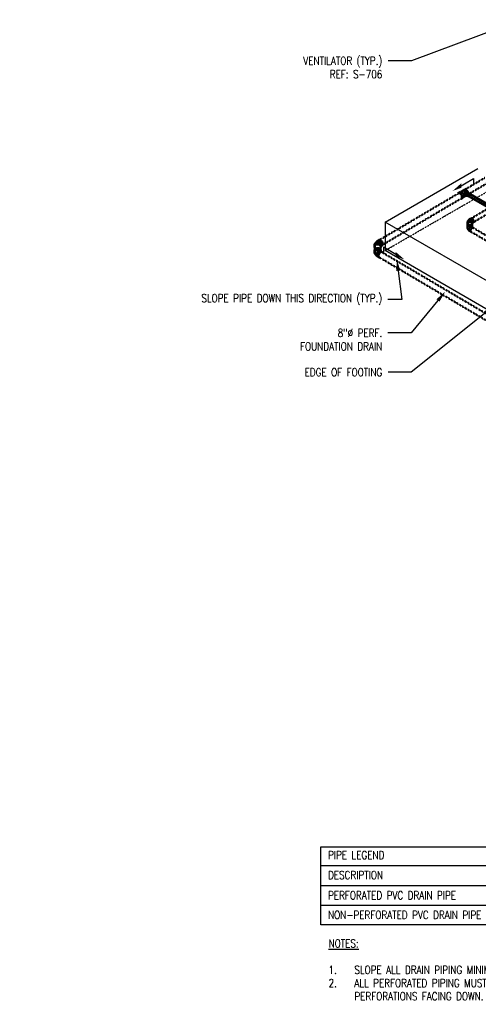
# Model space of a CAD drawing. Header units: inches. Extents: x -17970 to 20481, y 167 to 1796.
# Tile 1 of 35: x -162 to 521, y 167 to 1631. Entities that reach past the tile are written whole.
import ezdxf
from ezdxf import colors
from ezdxf.entities.mleader import LeaderData, LeaderLine
from ezdxf.math import Vec2, Vec3

# ---------------------------------------------------------------- set-up
doc = ezdxf.new("R2010")
doc.units = ezdxf.units.IN
doc.header["$LTSCALE"] = 0.4
doc.header["$MEASUREMENT"] = 0
for name, pattern in [('Dash - 1_16_', [0.1875, 0.125, -0.0625]), ('Dot 1_32_', [0.03125, 0, -0.03125]), ('HIDDEN2', [0.1875, 0.125, -0.0625])]:
    doc.linetypes.add(name, pattern=pattern)
for name, color, linetype in [('G-ANNO-TTLB', 7, 'Continuous'), ('P-PIPE', 3, 'Continuous'), ('S-ANNO-DIMS', 1, 'Continuous'), ('S-ANNO-TEXT', 2, 'Continuous')]:
    doc.layers.add(name, color=color, linetype=linetype)
doc.layers.add('M-ANNO-NOTE', color=2, linetype='Continuous', lineweight=25)
doc.layers.add('M-SECT-PATT', color=9, linetype='Continuous', lineweight=18, true_color=0x808080)
doc.styles.add('Annotative', font='romans.shx', dxfattribs={"width": 0.8, "height": 0.125})

# ---------------------------------------------------------------- blocks, each defined once
blk = doc.blocks.new('Bend - PVC - Sch 40 - DWV_USACE - Standard-1118569-DRAINAGE ISOMETRIC')
at = {"layer": 'P-PIPE', "color": 90, "lineweight": 50}
for p, q in [((2636, -279.4), (2633.2, -277.7)), ((2628.5, -285.7), (2630.5, -286.9)), ((2630.5, -285.4), (2630.5, -287.8)), ((2639.8, -287.8), (2639.8, -285.4))]:
    blk.add_line(p, q, dxfattribs=at)
for points in [[(2627.5, -283.6, 0), (2627.7, -282.6, 0), (2628, -281.5, 0), (2628.5, -280.4, 0), (2629.2, -279.4, 0), (2630, -278.6, 0), (2630.9, -277.9, 0), (2631.7, -277.6, 0), (2632.5, -277.5, 0), (2633.2, -277.7, 0)], [(2628.5, -285.7, 0), (2628, -285.3, 0), (2627.6, -284.5, 0), (2627.5, -283.6, 0)], [(2636.7, -280.2, 0), (2636.5, -279.8, 0), (2636, -279.4, 0), (2635.3, -279.1, 0), (2634.5, -279.2, 0), (2633.7, -279.6, 0), (2632.8, -280.2, 0), (2632, -281.1, 0), (2631.3, -282.1, 0), (2630.8, -283.1, 0), (2630.5, -284.3, 0), (2630.4, -285.3, 0)], [(2630.4, -285.3, 0), (2630.5, -286.1, 0)], [(2630.5, -285.4, 0), (2630.6, -284.5, 0), (2631.1, -283.5, 0), (2631.8, -282.8, 0), (2632.8, -282.2, 0), (2633.9, -281.8, 0), (2635.1, -281.7, 0), (2636.3, -281.8, 0), (2637.5, -282.2, 0), (2638.4, -282.8, 0), (2639.2, -283.6, 0), (2639.6, -284.5, 0), (2639.8, -285.5, 0)], [(2639.8, -287.8, 0), (2639.6, -286.8, 0), (2639.2, -285.9, 0), (2638.4, -285.1, 0), (2637.5, -284.5, 0), (2636.3, -284.1, 0), (2635.1, -284, 0), (2633.9, -284.1, 0), (2632.8, -284.5, 0), (2631.8, -285.1, 0), (2631.1, -285.9, 0), (2630.6, -286.8, 0), (2630.5, -287.8, 0)], [(2630.5, -287.8, 0), (2630.6, -288.7, 0), (2630.8, -289.2, 0)], [(2630.7, -284.3, 0), (2630.8, -283.9, 0), (2631, -283.3, 0), (2631.3, -282.6, 0), (2631.6, -282, 0), (2632, -281.4, 0), (2632.5, -280.9, 0), (2632.9, -280.4, 0), (2633.4, -280, 0), (2633.9, -279.7, 0), (2634.4, -279.6, 0), (2634.9, -279.5, 0), (2635.3, -279.5, 0), (2635.7, -279.6, 0), (2635.7, -279.6, 0)], [(2639.1, -283.5, 0), (2639.1, -283.5, 0), (2639, -283.1, 0), (2638.8, -282.7, 0), (2638.6, -282.4, 0), (2638.4, -282.1, 0), (2638.2, -281.8, 0), (2638, -281.5, 0), (2637.8, -281.2, 0), (2637.6, -281, 0), (2637.3, -280.7, 0), (2637.1, -280.5, 0), (2636.8, -280.3, 0), (2636.5, -280.1, 0), (2636.3, -279.9, 0), (2636, -279.8, 0), (2635.7, -279.6, 0)], [(2639.4, -289.1, 0), (2639.6, -288.8, 0), (2639.8, -287.8, 0)]]:
    blk.add_polyline3d(points, dxfattribs=at)
blk = doc.blocks.new('Bend - PVC - Sch 40 - DWV_USACE - Standard-V25-DRAINAGE ISOMETRIC')
at = {"layer": 'P-PIPE', "color": 90, "lineweight": 50}
for p, q in [((2631.3, -294), (2628.5, -295.7)), ((2630.5, -293.6), (2630.5, -294.5)), ((2633.2, -303.7), (2636, -302)), ((2639.8, -296), (2639.8, -293.6))]:
    blk.add_line(p, q, dxfattribs=at)
for points in [[(2630.5, -293.6, 0), (2630.6, -292.7, 0), (2631.1, -291.7, 0), (2631.8, -291, 0), (2632.8, -290.4, 0), (2633.9, -290, 0), (2635.1, -289.8, 0), (2636.3, -290, 0), (2637.4, -290.3, 0), (2638.4, -290.9, 0), (2639.1, -291.7, 0), (2639.6, -292.6, 0), (2639.8, -293.6, 0)], [(2639.8, -295.9, 0), (2639.6, -295, 0), (2639.1, -294.1, 0), (2638.4, -293.3, 0), (2637.4, -292.7, 0), (2636.3, -292.3, 0), (2635.1, -292.2, 0), (2633.9, -292.3, 0), (2632.8, -292.7, 0), (2631.8, -293.3, 0), (2631.1, -294.1, 0), (2631, -294.2, 0)], [(2639.4, -295.9, 0), (2639.4, -295.4, 0), (2639.2, -294.8, 0), (2638.9, -294.3, 0), (2638.5, -293.8, 0), (2638, -293.4, 0), (2637.5, -293, 0), (2636.8, -292.8, 0), (2636.2, -292.6, 0), (2635.5, -292.5, 0), (2634.7, -292.5, 0), (2634, -292.6, 0), (2633.4, -292.8, 0), (2632.7, -293, 0), (2632.2, -293.4, 0), (2631.7, -293.8, 0), (2631.6, -293.9, 0)], [(2634.1, -301.6, 0), (2634, -300.6, 0), (2633.7, -299.5, 0), (2633.1, -298.4, 0), (2632.5, -297.4, 0), (2631.7, -296.5, 0), (2630.8, -295.9, 0), (2630, -295.6, 0), (2629.2, -295.5, 0), (2628.5, -295.7, 0), (2628, -296.2, 0), (2627.8, -296.5, 0)], [(2631.3, -294, 0), (2631.3, -294, 0), (2632, -293.8, 0), (2632.8, -293.9, 0), (2633.6, -294.3, 0), (2634.5, -294.9, 0), (2635.3, -295.7, 0), (2636, -296.7, 0), (2636.5, -297.8, 0), (2636.8, -298.9, 0), (2637, -299.9, 0)], [(2632.2, -303.9, 0), (2632.5, -303.9, 0), (2633.2, -303.7, 0), (2633.7, -303.2, 0), (2634, -302.5, 0), (2634.1, -301.6, 0)], [(2637, -299.9, 0), (2636.8, -300.9, 0), (2636.5, -301.6, 0), (2636, -302, 0)], [(2639.4, -296, 0), (2639.4, -296.4, 0), (2639.4, -296.8, 0), (2639.3, -297.2, 0), (2639.2, -297.6, 0), (2639.1, -298, 0), (2639, -298.3, 0), (2638.8, -298.7, 0), (2638.6, -299, 0), (2638.4, -299.3, 0), (2638.2, -299.6, 0), (2638, -299.9, 0), (2637.8, -300.2, 0), (2637.6, -300.4, 0), (2637.3, -300.7, 0), (2637.1, -300.9, 0), (2636.8, -301.1, 0), (2636.7, -301.2, 0)], [(2639.1, -297.9, 0), (2639.2, -297.8, 0), (2639.6, -296.9, 0), (2639.8, -295.9, 0)]]:
    blk.add_polyline3d(points, dxfattribs=at)
blk = doc.blocks.new('Tee Reducing Sanitary - PVC - Sch 40 - DWV - Standard-V9-DRAINAGE ISOMETRIC')
at = {"layer": 'P-PIPE', "color": 90, "lineweight": 50}
for p, q in [((2260.3, -64.3), (2259.2, -64.5)), ((2259.8, -68.4), (2260.4, -68.7)), ((2259.9, -68.4), (2260.8, -68.2)), ((2260.7, -68.6), (2263.4, -70.2)), ((2265.5, -61), (2262.5, -59.2)), ((2263.9, -70.8), (2266.7, -72.5)), ((2267.9, -62.7), (2265.2, -61.1)), ((2271.6, -64.6), (2268.8, -63))]:
    blk.add_line(p, q, dxfattribs=at)
for points in [[(2257.1, -63.7, 0), (2257.5, -62.6, 0), (2258.1, -61.5, 0), (2258.8, -60.6, 0), (2259.6, -59.8, 0), (2260.5, -59.3, 0), (2261.3, -59, 0), (2262, -59, 0), (2262.5, -59.2, 0)], [(2260.9, -67.3, 0), (2261, -66.8, 0), (2261, -66.3, 0), (2260.9, -65.8, 0), (2260.7, -65.3, 0), (2260.4, -64.9, 0), (2260, -64.7, 0), (2259.7, -64.5, 0), (2259.3, -64.5, 0), (2258.9, -64.6, 0), (2258.6, -64.8, 0), (2258.6, -64.8, 0)], [(2259.1, -68.2, 0), (2259.4, -68.4, 0), (2259.8, -68.4, 0), (2260.2, -68.3, 0), (2260.5, -68, 0), (2260.8, -67.7, 0), (2260.9, -67.3, 0)], [(2260.1, -68.4, 0), (2260.4, -68.7, 0), (2261, -69, 0), (2261.5, -69, 0)], [(2265.9, -61.6, 0), (2265.9, -61.6, 0), (2265.5, -61, 0), (2264.9, -60.7, 0), (2264.1, -60.7, 0), (2263.3, -60.9, 0), (2262.4, -61.5, 0), (2261.6, -62.2, 0), (2260.9, -63.2, 0), (2260.3, -64.2, 0), (2260.2, -64.3, 0)], [(2260.3, -64.3, 0), (2260.7, -64.3, 0), (2261, -64.5, 0), (2261.4, -64.8, 0), (2261.7, -65.1, 0), (2261.9, -65.6, 0), (2262, -66.1, 0), (2262, -66.6, 0), (2261.9, -67.1, 0)], [(2260.4, -64.3, 0), (2261, -63.3, 0), (2261.7, -62.4, 0), (2262.4, -61.7, 0), (2263.2, -61.2, 0), (2264, -60.9, 0), (2264.7, -61, 0), (2265.2, -61.1, 0)], [(2261.9, -67.1, 0), (2261.8, -67.5, 0), (2261.5, -67.9, 0), (2261.2, -68.1, 0), (2260.8, -68.2, 0)], [(2263.9, -70.8, 0), (2263.9, -70.8, 0), (2263.5, -70.2, 0), (2263.2, -69.4, 0), (2263.2, -68.5, 0), (2263.4, -67.4, 0)], [(2263.4, -67.4, 0), (2263.8, -66.3, 0), (2264.4, -65.3, 0), (2265.1, -64.3, 0), (2265.9, -63.5, 0), (2266.8, -63, 0), (2267.6, -62.7, 0), (2268.4, -62.8, 0), (2268.8, -63, 0)], [(2266.2, -69.1, 0), (2266, -70.1, 0), (2266, -71.1, 0), (2266.3, -71.9, 0), (2266.7, -72.5, 0), (2267.3, -72.8, 0), (2267.9, -72.8, 0)], [(2272.3, -65.3, 0), (2272.2, -65.3, 0), (2271.8, -64.7, 0), (2271.2, -64.4, 0), (2270.4, -64.4, 0), (2269.6, -64.7, 0), (2268.7, -65.2, 0), (2267.9, -66, 0), (2267.2, -66.9, 0), (2266.6, -68, 0), (2266.2, -69.1, 0)]]:
    blk.add_polyline3d(points, dxfattribs=at)
for centre, radius, start, end in [((2262.5, -66.5), 2.75, 220.8853, 229.4397), ((2261.3, -68.8), 4.35, 62.0701, 95.6752), ((2261.1, -72.8), 4.85, 65.0933, 86.0428), ((2261.9, -66.7), 2.32, 21.4057, 49.5514)]:
    blk.add_arc(centre, radius, start, end, dxfattribs=at)
blk = doc.blocks.new('Bend - PVC - Sch 40 - DWV_USACE - Standard-V17-DRAINAGE ISOMETRIC')
at = {"layer": 'P-PIPE', "color": 90, "lineweight": 50}
for p, q in [((2255, -65.5), (2253.9, -66.1)), ((2255.9, -69.6), (2257, -69)), ((2257.8, -64.7), (2256.8, -64.9)), ((2257.4, -68.8), (2258.4, -68.6))]:
    blk.add_line(p, q, dxfattribs=at)
for points in [[(2254.9, -66.2, 0), (2254.6, -66.1, 0), (2254.2, -66, 0), (2253.9, -66.1, 0), (2253.7, -66.3, 0), (2253.6, -66.6, 0)], [(2255.4, -69.6, 0), (2255.6, -69.7, 0), (2255.9, -69.6, 0), (2256.1, -69.4, 0), (2256.3, -69, 0), (2256.3, -68.7, 0), (2256.3, -68.2, 0), (2256.1, -67.7, 0), (2255.9, -67.3, 0), (2255.6, -66.9, 0), (2255.3, -66.5, 0), (2254.9, -66.2, 0)], [(2255, -65.5, 0), (2255.3, -65.4, 0), (2255.6, -65.5, 0), (2256, -65.6, 0)], [(2256.8, -65.1, 0), (2256.6, -65.1, 0), (2256.4, -65.2, 0), (2256.2, -65.2, 0), (2256, -65.3, 0), (2255.8, -65.4, 0), (2255.6, -65.5, 0)], [(2256, -65.6, 0), (2256.4, -65.9, 0), (2256.7, -66.2, 0), (2257, -66.7, 0), (2257.2, -67.1, 0), (2257.3, -67.6, 0), (2257.4, -68, 0), (2257.3, -68.4, 0), (2257.2, -68.7, 0), (2257.2, -68.7, 0)], [(2257.6, -65, 0), (2257.2, -64.9, 0), (2256.8, -64.9, 0), (2256.5, -65, 0), (2256.1, -65.2, 0), (2256.1, -65.2, 0)], [(2256.8, -65.1, 0), (2257.1, -65.1, 0), (2257.5, -65.2, 0)], [(2257.2, -68.7, 0), (2257, -69, 0)], [(2257.2, -68.8, 0), (2257.4, -68.8, 0), (2257.8, -68.7, 0), (2258.1, -68.4, 0), (2258.3, -68.1, 0), (2258.5, -67.6, 0), (2258.6, -67.1, 0), (2258.6, -66.6, 0), (2258.4, -66.1, 0), (2258.2, -65.7, 0), (2257.9, -65.3, 0), (2257.6, -65, 0)], [(2257.5, -65.2, 0), (2257.9, -65.6, 0), (2258.2, -66.1, 0), (2258.4, -66.6, 0), (2258.4, -67.2, 0), (2258.3, -67.8, 0), (2258, -68.2, 0), (2257.6, -68.5, 0), (2257.3, -68.5, 0)], [(2257.8, -64.7, 0), (2258.2, -64.7, 0), (2258.6, -64.9, 0)], [(2258.6, -64.9, 0), (2258.9, -65.1, 0), (2259.2, -65.5, 0), (2259.4, -66, 0), (2259.6, -66.5, 0), (2259.6, -67, 0), (2259.5, -67.5, 0), (2259.3, -67.9, 0), (2259.1, -68.3, 0), (2258.8, -68.5, 0), (2258.4, -68.6, 0)]]:
    blk.add_polyline3d(points, dxfattribs=at)
blk = doc.blocks.new('base isometric')
at = {"layer": 'S-ANNO-DIMS', "lineweight": -3}
h = blk.add_hatch(color=256, dxfattribs=at)
h.dxf.hatch_style = 1
h.paths.add_polyline_path([(482.4, 1376.2), (495.2, 1387.5), (495.2, 1380.8)])
h = blk.add_hatch(color=256, dxfattribs=at)
h.dxf.hatch_style = 1
h.paths.add_polyline_path([(410.5, 1274.4), (397.6, 1285.6), (397.6, 1279)])
at = {"layer": 'M-SECT-PATT', "linetype": 'HIDDEN2', "lineweight": -3}
blk.add_line((381.8, 1287.5), (669.1, 1453.3), dxfattribs=at)
at = {"layer": 'M-SECT-PATT', "lineweight": -3}
for p, q in [((381.8, 1330), (520.1, 1409.8)), ((584.5, 1213), (381.8, 1330)), ((381.8, 1330), (381.8, 1287.5)), ((584.5, 1170.5), (381.8, 1287.5))]:
    blk.add_line(p, q, dxfattribs=at)
at = {"layer": 'P-PIPE', "color": 90, "linetype": 'Dash - 1_16_', "lineweight": 50}
for p, q in [((501.1, 1378.5), (530.1, 1395.6)), ((534.5, 1388.1), (507.4, 1372.2)), ((373.9, 1303.5), (491.1, 1372.6)), ((495.6, 1365.2), (378.1, 1296)), ((503.6, 1369.2), (502.8, 1369.3)), ((503.3, 1372.8), (504.1, 1372.7)), ((510.4, 1335.5), (577.3, 1375.3)), ((580.7, 1369.6), (513.8, 1329.8)), ((504.7, 1324.2), (504.7, 1327.6)), ((511.4, 1327.6), (511.4, 1324.2)), ((513, 1321.3), (641.5, 1245.8)), ((638.3, 1240.1), (509.7, 1315.5)), ((366.5, 1288.8), (366.5, 1293.2)), ((375.2, 1293.2), (375.2, 1288.8)), ((372.9, 1277.6), (566.3, 1163.6)), ((570.1, 1171.4), (377.3, 1285))]:
    blk.add_line(p, q, dxfattribs=at)
at = {"layer": 'P-PIPE', "color": 90, "lineweight": 50}
for p, q in [((581.7, 1324.9), (506.8, 1368.1)), ((508.6, 1371.2), (583.6, 1327.9))]:
    blk.add_line(p, q, dxfattribs=at)
at = {"layer": 'P-PIPE', "color": 90, "linetype": 'Dot 1_32_', "lineweight": 50}
for points in [[(493.4, 1372.4, 0), (492.6, 1372.8, 0), (491.8, 1372.8, 0), (491.2, 1372.7, 0)], [(496.4, 1367.2, 0), (496.3, 1368.1, 0), (496, 1369.2, 0), (495.5, 1370.2, 0), (494.9, 1371.1, 0), (494.2, 1371.9, 0), (493.4, 1372.4, 0)], [(495.6, 1365.2, 0), (496.1, 1365.6, 0), (496.4, 1366.3, 0), (496.4, 1367.2, 0)], [(508.1, 1330.3, 0), (507.2, 1330.2, 0), (506.4, 1329.9, 0), (505.7, 1329.5, 0), (505.2, 1328.9, 0), (504.9, 1328.3, 0), (504.7, 1327.6, 0)], [(511.4, 1327.6, 0), (511.3, 1328.3, 0), (510.9, 1328.9, 0), (510.4, 1329.5, 0), (509.7, 1329.9, 0), (508.9, 1330.2, 0), (508.1, 1330.3, 0)], [(511.4, 1321.1, 0), (510.8, 1320.6, 0), (510.2, 1320.1, 0), (509.7, 1319.3, 0), (509.3, 1318.6, 0), (509.1, 1317.8, 0), (509, 1317, 0)], [(513, 1321.3, 0), (512.6, 1321.4, 0), (512, 1321.4, 0), (511.4, 1321.1, 0)], [(509, 1317, 0), (509.1, 1316.4, 0), (509.3, 1315.9, 0), (509.6, 1315.6, 0)], [(370.8, 1296.7, 0), (369.7, 1296.6, 0), (368.7, 1296.2, 0), (367.8, 1295.7, 0), (367.1, 1294.9, 0), (366.7, 1294.1, 0), (366.5, 1293.2, 0)], [(375.2, 1293.2, 0), (375, 1294.1, 0), (374.6, 1294.9, 0), (373.9, 1295.7, 0), (373, 1296.2, 0), (372, 1296.6, 0), (370.8, 1296.7, 0)], [(375.2, 1284.8, 0), (374.4, 1284.2, 0), (373.6, 1283.4, 0), (373, 1282.5, 0), (372.5, 1281.5, 0), (372.2, 1280.5, 0), (372.1, 1279.5, 0)], [(372.1, 1279.5, 0), (372.2, 1278.7, 0), (372.5, 1278, 0), (372.9, 1277.6, 0)], [(377.3, 1285, 0), (376.7, 1285.2, 0), (376, 1285.1, 0), (375.2, 1284.8, 0)]]:
    blk.add_polyline3d(points, dxfattribs=at)
at = {"layer": 'P-PIPE', "color": 90, "lineweight": 50}
for points in [[(502.7, 1372.7, 0), (502.4, 1372.4, 0), (502.1, 1372.1, 0), (501.9, 1371.7, 0), (501.8, 1371.2, 0), (501.8, 1370.8, 0), (501.9, 1370.4, 0)], [(501.9, 1370.4, 0), (502, 1370, 0), (502.2, 1369.7, 0), (502.5, 1369.4, 0), (502.8, 1369.3, 0)], [(503.3, 1372.8, 0), (503, 1372.8, 0), (502.7, 1372.7, 0)], [(507.7, 1371.1, 0), (507.4, 1370.9, 0), (507.1, 1370.5, 0), (506.8, 1370.2, 0), (506.6, 1369.8, 0), (506.5, 1369.3, 0), (506.5, 1368.9, 0)], [(506.5, 1368.9, 0), (506.5, 1368.6, 0), (506.6, 1368.3, 0), (506.8, 1368.1, 0)], [(508.6, 1371.2, 0), (508.3, 1371.3, 0), (508, 1371.2, 0), (507.7, 1371.1, 0)]]:
    blk.add_polyline3d(points, dxfattribs=at)
blk.add_arc((499.7, 1371.9), 6.21, 7.6134, 18.1559, dxfattribs=at)
at = {"layer": 'S-ANNO-DIMS', "lineweight": -3}
for points in [[(486.5, 1378.7), (513.3, 1394.5), (513.3, 1385.5)], [(406.4, 1276.9), (379.6, 1292.6), (379.6, 1283.7)]]:
    blk.add_lwpolyline(points, dxfattribs=at)
at = {"layer": 'P-PIPE', "color": 90, "lineweight": 50, "xscale": -1}
for name, p in [('Tee Reducing Sanitary - PVC - Sch 40 - DWV - Standard-V9-DRAINAGE ISOMETRIC', (2762.6, 1437.5)), ('Bend - PVC - Sch 40 - DWV_USACE - Standard-V17-DRAINAGE ISOMETRIC', (2762.6, 1437.5)), ('Bend - PVC - Sch 40 - DWV_USACE - Standard-1118569-DRAINAGE ISOMETRIC', (3006, 1581)), ('Bend - PVC - Sch 40 - DWV_USACE - Standard-V25-DRAINAGE ISOMETRIC', (3006, 1581))]:
    blk.add_blockref(name, p, dxfattribs=at)
at = {"layer": 'P-PIPE', "color": 90, "lineweight": 50, "xscale": -0.7697327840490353, "yscale": 0.7697327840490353, "zscale": 0.7697327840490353}
for name in ['Bend - PVC - Sch 40 - DWV_USACE - Standard-1118569-DRAINAGE ISOMETRIC', 'Bend - PVC - Sch 40 - DWV_USACE - Standard-V25-DRAINAGE ISOMETRIC']:
    blk.add_blockref(name, (2536.4, 1549.1), dxfattribs=at)
at = {"layer": 'S-ANNO-DIMS', "lineweight": -3}
ml = blk.add_multileader_mtext('Standard', dxfattribs=at)
ml.set_content('VENTILATOR (TYP.)\\PREF: S-706', color=2, style='Annotative')
ml.set_leader_properties()
ml.build(insert=Vec2(0, 0))
ml.multileader.update_dxf_attribs({"dogleg_length": 0.36, "arrow_head_size": 17.3, "scale": 96})
ctx = ml.context
ctx.base_point, ctx.scale, ctx.char_height, ctx.arrow_head_size, ctx.landing_gap_size, ctx.plane_origin = Vec3(238.4, 1569.8), 96, 12, 17.3, 8.64, Vec3(233.8, 1558.2)
ctx.text_align_type = 2
notes = []
notes.append((ctx, [(1, (1, 1, 0), (421, 1569.8), (-1, 0), 34.6, [(0, [(584.6, 1630.9)], 0, [])])]))
ctx.mtext.insert, ctx.mtext.width, ctx.mtext.alignment, ctx.mtext.flow_direction = Vec3(377.8, 1575.8), 169.193, 3, 5
ml = blk.add_multileader_mtext('Standard', dxfattribs=at)
ml.set_content('SLOPE PIPE DOWN THIS DIRECTION (TYP.)', color=2, style='Annotative')
ml.set_leader_properties()
ml.build(insert=Vec2(0, 0))
ml.multileader.update_dxf_attribs({"dogleg_length": 0.36, "arrow_head_size": 17.3, "scale": 96})
ctx = ml.context
ctx.base_point, ctx.scale, ctx.char_height, ctx.arrow_head_size, ctx.landing_gap_size, ctx.plane_origin = Vec3(207.1, 1214.7), 96, 12, 17.3, 8.64, Vec3(235.6, 1226.7)
ctx.text_align_type = 2
notes.append((ctx, [(1, (1, 1, 0), (406.7, 1214.7), (-1, 0), 20.5, [(0, [(399.5, 1274.7)], 0, [])])]))
ctx.mtext.insert, ctx.mtext.width, ctx.mtext.defined_height, ctx.mtext.alignment, ctx.mtext.flow_direction = Vec3(377.6, 1222.7), 162.064, 58.1, 3, 5
ml = blk.add_multileader_mtext('Standard', dxfattribs=at)
ml.set_content('8"%%C PERF.\\PFOUNDATION DRAIN', color=2, style='Annotative')
ml.set_leader_properties()
ml.build(insert=Vec2(0, 0))
ml.multileader.update_dxf_attribs({"dogleg_length": 0.36, "arrow_head_size": 17.3, "scale": 96})
ctx = ml.context
ctx.base_point, ctx.scale, ctx.char_height, ctx.arrow_head_size, ctx.landing_gap_size, ctx.plane_origin = Vec3(234.5, 1165), 96, 12, 17.3, 8.64, Vec3(235.6, 1195.8)
ctx.text_align_type = 2
notes.append((ctx, [(1, (1, 1, 0), (420.8, 1165), (-1, 0), 34.6, [(0, [(471.6, 1226.7)], 0, [])])]))
ctx.mtext.insert, ctx.mtext.alignment, ctx.mtext.flow_direction = Vec3(377.6, 1171), 3, 5
ml = blk.add_multileader_mtext('Standard', dxfattribs=at)
ml.set_content('EDGE OF FOOTING', color=2, style='Annotative')
ml.set_leader_properties()
ml.build(insert=Vec2(0, 0))
ml.multileader.update_dxf_attribs({"dogleg_length": 0.36, "arrow_head_size": 17.3, "scale": 96})
ctx = ml.context
ctx.base_point, ctx.scale, ctx.char_height, ctx.arrow_head_size, ctx.landing_gap_size, ctx.plane_origin = Vec3(239.3, 1106.5), 96, 12, 17.3, 8.64, Vec3(235.6, 1130.2)
ctx.text_align_type = 2
notes.append((ctx, [(1, (1, 1, 0), (420.9, 1106.5), (-1, 0), 34.6, [(0, [(545.2, 1206)], 0, [])])]))
ctx.mtext.insert, ctx.mtext.alignment, ctx.mtext.flow_direction = Vec3(377.7, 1112.5), 3, 5
ml = blk.add_multileader_mtext('Standard', dxfattribs=at)
ml.set_content('8"%%C SOLID PVC DRAIN DROP DOWN BELOW HEADWALL FOOTING', color=2, style='Annotative')
ml.set_leader_properties()
ml.build(insert=Vec2(0, 0))
ml.multileader.update_dxf_attribs({"text_right_attachment_type": 3, "dogleg_length": 0.36, "arrow_head_size": 17.3, "scale": 96})
ctx = ml.context
ctx.base_point, ctx.scale, ctx.char_height, ctx.arrow_head_size, ctx.landing_gap_size, ctx.plane_origin = Vec3(802.5, 921.4), 96, 12, 17.3, 8.64, Vec3(745.7, 894.8)
ctx.right_attachment, ctx.text_align_type = 3, 2
notes.append((ctx, [(1, (1, 1, 0), (1031.1, 879.1), (-1, 0), 52.7, [(0, [(1096.6, 890)], 0, [])])]))
ctx.mtext.insert, ctx.mtext.width, ctx.mtext.defined_height, ctx.mtext.alignment, ctx.mtext.flow_direction = Vec3(969.8, 927.4), 197.287, 140.4, 3, 5
ml = blk.add_multileader_mtext('Standard', dxfattribs=at)
ml.set_content('8"%%C SOLID PVC DRAIN', color=2, style='Annotative')
ml.set_leader_properties()
ml.build(insert=Vec2(0, 0))
ml.multileader.update_dxf_attribs({"text_right_attachment_type": 3, "dogleg_length": 0.36, "arrow_head_size": 17.3, "scale": 96})
ctx = ml.context
ctx.base_point, ctx.scale, ctx.char_height, ctx.arrow_head_size, ctx.landing_gap_size, ctx.plane_origin = Vec3(886.4, 807.8), 96, 12, 17.3, 8.64, Vec3(969.2, 763.2)
ctx.right_attachment, ctx.text_align_type = 3, 2
notes.append((ctx, [(1, (1, 1, 0), (1012.8, 785.5), (-1, 0), 34.6, [(0, [(1185.6, 819.4)], 0, [])])]))
ctx.mtext.insert, ctx.mtext.width, ctx.mtext.defined_height, ctx.mtext.alignment, ctx.mtext.flow_direction = Vec3(969.6, 813.8), 80.647, 13.7, 3, 5
ml = blk.add_multileader_mtext('Standard', dxfattribs=at)
ml.set_content('3"%%C PVC WEEP DRAINS TERMINATED AT\\PHEAD WALL (TYP.)', color=2, style='Annotative')
ml.set_leader_properties()
ml.build(insert=Vec2(0, 0))
ml.multileader.update_dxf_attribs({"dogleg_length": 0.36, "arrow_head_size": 17.3, "scale": 96})
ctx = ml.context
ctx.base_point, ctx.scale, ctx.char_height, ctx.arrow_head_size, ctx.landing_gap_size, ctx.plane_origin = Vec3(795.7, 591.6), 96, 12, 17.3, 8.64, Vec3(749.4, 633.3)
ctx.text_align_type = 2
notes.append((ctx, [(1, (1, 1, 0), (1031.6, 591.6), (-1, 0), 52.7, [(0, [(1187.6, 700.7)], 0, [])])]))
ctx.mtext.insert, ctx.mtext.width, ctx.mtext.alignment, ctx.mtext.flow_direction = Vec3(970.3, 599.6), 173.254, 3, 5
for ctx, leaders in notes:
    for number, flags, end, landing, length, lines in leaders:
        leader = LeaderData()
        leader.index, (leader.has_last_leader_line, leader.has_dogleg_vector, leader.attachment_direction) = number, flags
        leader.last_leader_point, leader.dogleg_vector, leader.dogleg_length = Vec3(end), Vec3(landing), length
        for number, points, colour, breaks in lines:
            line = LeaderLine()
            line.index, line.vertices, line.color, line.breaks = number, Vec3.list(points), colors.encode_raw_color(colour), breaks
            leader.lines.append(line)
        ctx.leaders.append(leader)

msp = doc.modelspace()

# ---------------------------------------------------------------- linework, layer by layer
at = {"layer": 'M-ANNO-NOTE'}
for p, q in [((286.5, 372.8), (757.4, 372.8)), ((286.5, 343.4), (757.4, 343.4)), ((286.5, 314.1), (757.4, 314.1))]:
    msp.add_line(p, q, dxfattribs=at)
msp.add_lwpolyline([(286.5, 284.7), (286.5, 400.7), (757.4, 400.7), (757.4, 284.7)], close=True, dxfattribs=at)

# ---------------------------------------------------------------- block references
at = {"layer": 'G-ANNO-TTLB', "color": 4}
msp.add_blockref('base isometric', (0, 0), dxfattribs=at)

# ---------------------------------------------------------------- texts
at = {"layer": 'S-ANNO-TEXT', "lineweight": -3, "char_height": 12, "attachment_point": 1, "line_spacing_factor": 0.981704, "style": 'Annotative'}
for s, insert, width in [('PIPE LEGEND', (297, 394.5), 615.686), ('DESCRIPTION', (297, 364.8), 615.686), ('PERFORATED PVC DRAIN PIPE ', (297, 334.7), 222.105)]:
    msp.add_mtext(s, dxfattribs=dict(at, insert=insert, width=width))
at = {"layer": 'S-ANNO-TEXT', "lineweight": -3, "insert": (297.8, 263.1), "char_height": 12, "width": 433.892, "attachment_point": 1, "line_spacing_factor": 0.981704, "style": 'Annotative', "bg_fill": 2}
msp.add_mtext('\\pxt3.2,6.4,9.6,12.8,16,19.2,22.4,25.6,28.8,32,35.2,38.4,41.6,44.8,48,51.2,54.4,57.6,60.8,64,67.2,70.4,73.6,76.8,80,83.2,86.4,89.6,92.8,96,99.2,102.4;{\\LNOTES:\\P}\\P\\pi-3.2,l3.2;1.^ISLOPE ALL DRAIN PIPING MINIMUM 1%.\\P2.^IALL PERFORATED PIPING MUST BE INSTALLED WITH PERFORATIONS FACING DOWN.', dxfattribs=at)

# ---------------------------------------------------------------- next in the draw order: texts
at = {"layer": 'S-ANNO-TEXT', "lineweight": -3, "insert": (297, 305.5), "char_height": 12, "width": 268.342, "attachment_point": 1, "line_spacing_factor": 0.981704, "style": 'Annotative'}
msp.add_mtext('NON-PERFORATED PVC DRAIN PIPE', dxfattribs=at)

doc.saveas('drawing.dxf')
